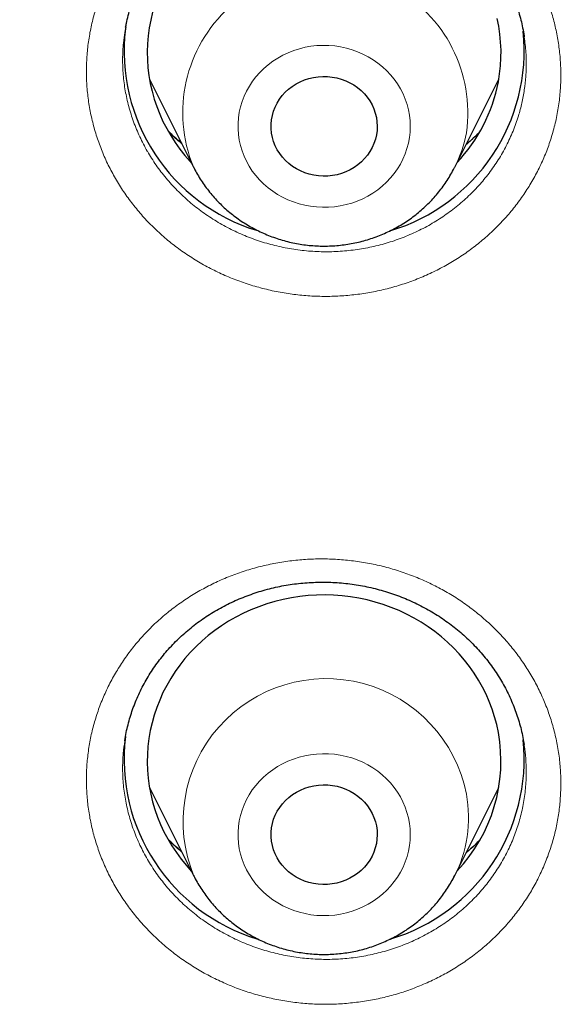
# Model space of a CAD drawing. Header units: millimetres. Extents: x 8 to 436, y 12 to 763.
# Tile 166 of 256: x 211.3 to 215.93, y 704.05 to 712.39. Entities that reach past the tile are written whole.
import ezdxf

# ---------------------------------------------------------------- set-up
doc = ezdxf.new("R2010")
doc.units = ezdxf.units.MM

msp = doc.modelspace()

# ---------------------------------------------------------------- linework, layer by layer
at = {"color": 7, "linetype": 'Continuous', "lineweight": 30}
for p, q in [((212.1965, 712.3329), (212.1899, 712.2861)), ((215.5748, 712.248), (215.5738, 712.2549)), ((212.3985, 711.8894), (212.7717, 711.1448)), ((214.9873, 711.1448), (215.3606, 711.8894)), ((212.3985, 705.8846), (212.7717, 705.14)), ((214.9873, 705.14), (215.3606, 705.8846))]:
    msp.add_line(p, q, dxfattribs=at)
at = {"color": 7, "linetype": 'Continuous', "lineweight": 30, "flags": 128}
for points in [[(212.4249, 712.4568), (212.409, 712.3908), (212.3965, 712.3242), (212.3874, 712.2572), (212.3818, 712.1898), (212.3796, 712.1222), (212.3808, 712.0546), (212.3855, 711.9872), (212.3936, 711.92), (212.4052, 711.8533), (212.4201, 711.7872), (212.4384, 711.7218), (212.46, 711.6573), (212.4849, 711.5939), (212.513, 711.5316), (212.5442, 711.4707), (212.5785, 711.4113), (212.6158, 711.3535), (212.656, 711.2975), (212.699, 711.2433), (212.7447, 711.1911), (212.7531, 711.1821)], [(215.3567, 711.8681), (215.3675, 711.9349), (215.3749, 712.0022), (215.3788, 712.0697), (215.3793, 712.1372), (215.3763, 712.2048), (215.3699, 712.2721), (215.3601, 712.3391), (215.3468, 712.4055)], [(214.3227, 711.4169), (214.3141, 711.3804), (214.302, 711.3448), (214.2867, 711.3103), (214.2681, 711.2771), (214.2466, 711.2457), (214.2221, 711.2162), (214.195, 711.1888), (214.1654, 711.1638), (214.1336, 711.1413), (214.0997, 711.1216), (214.0642, 711.1048), (214.0272, 711.0909), (213.989, 711.0802), (213.95, 711.0727), (213.9105, 711.0685), (213.8707, 711.0676), (213.831, 711.07), (213.7916, 711.0757), (213.753, 711.0846), (213.7153, 711.0967), (213.6789, 711.1119), (213.6441, 711.13), (213.6111, 711.151), (213.5802, 711.1746), (213.5517, 711.2007), (213.5258, 711.2291), (213.5026, 711.2595), (213.4823, 711.2917), (213.4652, 711.3254), (213.4513, 711.3605), (213.4407, 711.3966), (213.4336, 711.4334), (213.43, 711.4706), (213.4299, 711.508), (213.4334, 711.5453), (213.4403, 711.5822), (213.4506, 711.6183), (213.4643, 711.6534), (213.4813, 711.6872), (213.5014, 711.7195), (213.5244, 711.7501), (213.5502, 711.7785), (213.5786, 711.8048), (213.6093, 711.8285), (213.6422, 711.8496), (213.6769, 711.8679), (213.7132, 711.8833), (213.7508, 711.8956), (213.7894, 711.9047), (213.8288, 711.9105), (213.8685, 711.9131), (213.9083, 711.9124), (213.9479, 711.9083), (213.9869, 711.901), (214.0251, 711.8905), (214.0622, 711.8768), (214.0978, 711.8602), (214.1317, 711.8406), (214.1637, 711.8183), (214.1934, 711.7934), (214.2207, 711.7661), (214.2453, 711.7367), (214.267, 711.7054), (214.2857, 711.6724), (214.3013, 711.6379), (214.3135, 711.6023), (214.3223, 711.5658), (214.3277, 711.5288), (214.3295, 711.4914), (214.3279, 711.454), (214.3227, 711.4169)], [(215.3567, 706.3527), (215.3426, 706.419), (215.325, 706.4846), (215.3041, 706.5492), (215.28, 706.6129), (215.2526, 706.6754), (215.2221, 706.7366), (215.1885, 706.7964), (215.1518, 706.8546), (215.1123, 706.911), (215.0699, 706.9657), (215.0247, 707.0183), (214.977, 707.0689), (214.9267, 707.1172), (214.874, 707.1632), (214.819, 707.2068), (214.7619, 707.2479), (214.7027, 707.2863), (214.6416, 707.322), (214.5788, 707.355), (214.5144, 707.385), (214.4485, 707.4122), (214.3813, 707.4363), (214.3129, 707.4574), (214.2436, 707.4754), (214.1734, 707.4902), (214.1025, 707.5018), (214.0312, 707.5103), (213.9594, 707.5155), (213.8875, 707.5175), (213.8156, 707.5162), (213.7438, 707.5117), (213.6724, 707.504), (213.6014, 707.4931), (213.531, 707.4789), (213.4615, 707.4617), (213.3929, 707.4413), (213.3254, 707.4178), (213.2592, 707.3913), (213.1945, 707.3619), (213.1313, 707.3296), (213.0698, 707.2945), (213.0102, 707.2566), (212.9526, 707.2161), (212.8971, 707.1731), (212.8439, 707.1276), (212.7931, 707.0798), (212.7447, 707.0297), (212.699, 706.9775), (212.656, 706.9234), (212.6158, 706.8673), (212.5785, 706.8095), (212.5442, 706.7501), (212.513, 706.6892), (212.4849, 706.6269), (212.46, 706.5635), (212.4384, 706.499), (212.4201, 706.4336), (212.4052, 706.3675), (212.3936, 706.3008), (212.3855, 706.2336), (212.3808, 706.1662), (212.3796, 706.0986), (212.3818, 706.031), (212.3874, 705.9636), (212.3965, 705.8966), (212.409, 705.83), (212.4249, 705.7641), (212.4441, 705.6989), (212.4666, 705.6347), (212.4924, 705.5716), (212.5213, 705.5097), (212.5534, 705.4492), (212.5886, 705.3902), (212.6267, 705.3329), (212.6677, 705.2773), (212.7114, 705.2237), (212.7531, 705.1772)], [(214.3227, 705.5589), (214.3279, 705.5218), (214.3295, 705.4845), (214.3277, 705.4471), (214.3223, 705.41), (214.3135, 705.3735), (214.3013, 705.3379), (214.2857, 705.3035), (214.267, 705.2705), (214.2453, 705.2391), (214.2207, 705.2097), (214.1934, 705.1825), (214.1637, 705.1576), (214.1317, 705.1353), (214.0978, 705.1157), (214.0622, 705.099), (214.0251, 705.0854), (213.9869, 705.0748), (213.9479, 705.0675), (213.9083, 705.0635), (213.8685, 705.0628), (213.8288, 705.0653), (213.7894, 705.0712), (213.7508, 705.0803), (213.7132, 705.0926), (213.6769, 705.1079), (213.6422, 705.1262), (213.6093, 705.1474), (213.5786, 705.1711), (213.5502, 705.1973), (213.5244, 705.2258), (213.5014, 705.2563), (213.4813, 705.2886), (213.4643, 705.3225), (213.4506, 705.3576), (213.4403, 705.3937), (213.4334, 705.4306), (213.4299, 705.4678), (213.43, 705.5052), (213.4336, 705.5425), (213.4407, 705.5793), (213.4513, 705.6154), (213.4652, 705.6504), (213.4823, 705.6842), (213.5026, 705.7164), (213.5258, 705.7468), (213.5517, 705.7752), (213.5802, 705.8013), (213.6111, 705.8249), (213.6441, 705.8459), (213.6789, 705.864), (213.7153, 705.8792), (213.753, 705.8913), (213.7916, 705.9002), (213.831, 705.9059), (213.8707, 705.9083), (213.9105, 705.9074), (213.95, 705.9031), (213.989, 705.8957), (214.0272, 705.885), (214.0642, 705.8711), (214.0997, 705.8543), (214.1336, 705.8346), (214.1654, 705.8121), (214.195, 705.7871), (214.2221, 705.7597), (214.2466, 705.7302), (214.2681, 705.6987), (214.2867, 705.6656), (214.302, 705.6311), (214.3141, 705.5954), (214.3227, 705.5589)]]:
    msp.add_lwpolyline(points, dxfattribs=at)
at = {"color": 252, "linetype": 'Continuous', "lineweight": 0, "flags": 128}
for points in [[(213.1602, 711.6096), (213.1531, 711.5626), (213.1496, 711.5154), (213.1495, 711.468), (213.1529, 711.4207), (213.1597, 711.3738), (213.17, 711.3274), (213.1836, 711.2818), (213.2006, 711.2372), (213.2208, 711.1937), (213.2442, 711.1517), (213.2705, 711.1114), (213.2998, 711.0728), (213.3319, 711.0362), (213.3665, 711.0018), (213.4036, 710.9697), (213.443, 710.9401), (213.4844, 710.9131), (213.5277, 710.8888), (213.5727, 710.8675), (213.6192, 710.849), (213.6669, 710.8337), (213.7156, 710.8215), (213.7651, 710.8124), (213.8152, 710.8066), (213.8655, 710.8041), (213.9159, 710.8048), (213.9662, 710.8088), (214.016, 710.8161), (214.0652, 710.8265), (214.1135, 710.8401), (214.1607, 710.8569), (214.2065, 710.8766), (214.2508, 710.8993), (214.2933, 710.9247), (214.3339, 710.9529), (214.3722, 710.9836), (214.4083, 711.0168), (214.4418, 711.0522), (214.4726, 711.0897), (214.5006, 711.1291), (214.5257, 711.1702), (214.5476, 711.2129), (214.5664, 711.2568), (214.5819, 711.3019), (214.5941, 711.3479), (214.6028, 711.3946), (214.6081, 711.4417), (214.61, 711.4891), (214.6083, 711.5364), (214.6032, 711.5836), (214.5947, 711.6303), (214.5827, 711.6763), (214.5674, 711.7214), (214.5488, 711.7655), (214.527, 711.8082), (214.5021, 711.8494), (214.4742, 711.8889), (214.4436, 711.9265), (214.4102, 711.962), (214.3743, 711.9953), (214.3361, 712.0262), (214.2956, 712.0545), (214.2532, 712.0802), (214.209, 712.103), (214.1633, 712.1229), (214.1162, 712.1398), (214.0679, 712.1536), (214.0188, 712.1642), (213.969, 712.1716), (213.9187, 712.1758), (213.8683, 712.1767), (213.818, 712.1743), (213.7679, 712.1687), (213.7184, 712.1599), (213.6696, 712.1478), (213.6218, 712.1326), (213.5753, 712.1144), (213.5302, 712.0932), (213.4868, 712.0691), (213.4452, 712.0423), (213.4057, 712.0128), (213.3685, 711.9808), (213.3337, 711.9465), (213.3015, 711.9101), (213.2721, 711.8716), (213.2456, 711.8313), (213.222, 711.7894), (213.2016, 711.746), (213.1845, 711.7015), (213.1706, 711.6559), (213.1602, 711.6096)], [(213.1602, 705.3663), (213.1706, 705.32), (213.1845, 705.2744), (213.2016, 705.2298), (213.222, 705.1865), (213.2456, 705.1446), (213.2721, 705.1043), (213.3015, 705.0658), (213.3337, 705.0293), (213.3685, 704.9951), (213.4057, 704.9631), (213.4452, 704.9336), (213.4868, 704.9068), (213.5302, 704.8827), (213.5753, 704.8615), (213.6218, 704.8432), (213.6696, 704.8281), (213.7184, 704.816), (213.7679, 704.8072), (213.818, 704.8015), (213.8683, 704.7992), (213.9187, 704.8001), (213.969, 704.8043), (214.0188, 704.8117), (214.0679, 704.8223), (214.1162, 704.8361), (214.1633, 704.853), (214.209, 704.8729), (214.2532, 704.8957), (214.2956, 704.9214), (214.3361, 704.9497), (214.3743, 704.9805), (214.4102, 705.0138), (214.4436, 705.0494), (214.4742, 705.087), (214.5021, 705.1265), (214.527, 705.1677), (214.5488, 705.2104), (214.5674, 705.2545), (214.5827, 705.2996), (214.5947, 705.3456), (214.6032, 705.3923), (214.6083, 705.4395), (214.61, 705.4868), (214.6081, 705.5342), (214.6028, 705.5813), (214.5941, 705.628), (214.5819, 705.6739), (214.5664, 705.719), (214.5476, 705.763), (214.5257, 705.8057), (214.5006, 705.8468), (214.4726, 705.8862), (214.4418, 705.9237), (214.4083, 705.9591), (214.3722, 705.9922), (214.3339, 706.023), (214.2933, 706.0511), (214.2508, 706.0766), (214.2065, 706.0993), (214.1607, 706.119), (214.1135, 706.1357), (214.0652, 706.1494), (214.016, 706.1598), (213.9662, 706.1671), (213.9159, 706.171), (213.8655, 706.1718), (213.8152, 706.1692), (213.7651, 706.1634), (213.7156, 706.1544), (213.6669, 706.1422), (213.6192, 706.1268), (213.5727, 706.1084), (213.5277, 706.087), (213.4844, 706.0628), (213.443, 706.0358), (213.4036, 706.0062), (213.3665, 705.9741), (213.3319, 705.9397), (213.2998, 705.9031), (213.2705, 705.8645), (213.2442, 705.8241), (213.2208, 705.7821), (213.2006, 705.7387), (213.1836, 705.6941), (213.17, 705.6485), (213.1597, 705.6021), (213.1529, 705.5552), (213.1495, 705.5079), (213.1496, 705.4605), (213.1531, 705.4132), (213.1602, 705.3663)]]:
    msp.add_lwpolyline(points, dxfattribs=at)
at = {"color": 252, "linetype": 'Continuous', "lineweight": 0}
for centre, radius, start, end in [((213.889, 711.6056), 1.2086, 351.90449, 202.35513), ((214.0025, 711.6394), 1.1021, 333.32068, 349.3324), ((213.8959, 705.5957), 1.2125, 11.14683, 202.38698), ((214.0144, 705.6303), 1.0896, 332.21176, 10.56758)]:
    msp.add_arc(centre, radius, start, end, dxfattribs=at)
at = {"color": 7, "linetype": 'Continuous', "lineweight": 30}
for centre, radius, start, end in [((213.7758, 712.131), 1.5931, 173.22104, 253.22304), ((213.979, 712.1341), 1.5975, 286.64382, 5.80652), ((214.0039, 712.1271), 1.3775, 316.67968, 349.1599), ((213.7757, 706.1261), 1.5931, 173.13911, 253.22903), ((214.0272, 706.1094), 1.3517, 316.40028, 10.37269), ((213.9791, 706.1293), 1.5975, 286.66043, 5.79723)]:
    msp.add_arc(centre, radius, start, end, dxfattribs=at)
at = {"color": 252, "linetype": 'Continuous', "lineweight": 0}
for points, knots in [([(184.5066, 710.0876), (184.5203, 710.8647), (184.5488, 712.4765), (184.7774, 714.9152), (185.1474, 717.3955), (185.6682, 719.8523), (186.3338, 722.2779), (187.1434, 724.6646), (188.094, 727.0048), (189.1828, 729.2913), (190.4063, 731.5168), (191.7607, 733.6743), (193.2417, 735.7571), (194.8446, 737.7586), (196.5645, 739.6725), (198.3958, 741.4927), (200.3329, 743.2136), (202.3696, 744.8297), (204.4995, 746.336), (206.716, 747.7277), (209.012, 749.0004), (211.3803, 750.1501), (213.8135, 751.1733), (216.304, 752.0666), (218.8438, 752.8273), (221.425, 753.4529), (224.0395, 753.9416), (226.6791, 754.2918), (229.3353, 754.5023), (232, 754.5726), (234.6647, 754.5023), (237.3209, 754.2918), (239.9605, 753.9416), (242.575, 753.4529), (245.1562, 752.8273), (247.696, 752.0666), (250.1865, 751.1733), (252.6197, 750.1501), (254.988, 749.0004), (257.284, 747.7277), (259.5005, 746.336), (261.6304, 744.8297), (263.6671, 743.2136), (265.6042, 741.4927), (267.4355, 739.6725), (269.1554, 737.7586), (270.7583, 735.7571), (272.2393, 733.6743), (273.5937, 731.5168), (274.8172, 729.2913), (275.906, 727.0048), (276.8566, 724.6646), (277.6662, 722.2779), (278.3318, 719.8523), (278.8526, 717.3955), (279.2226, 714.9152), (279.4512, 712.4766), (279.4797, 710.8651), (279.4934, 710.0881)], [0, 0, 0, 0, 0.016668, 0.034569, 0.05247, 0.070372, 0.088273, 0.106174, 0.124075, 0.141977, 0.159878, 0.177779, 0.19568, 0.213582, 0.231483, 0.249384, 0.267286, 0.285187, 0.303088, 0.320989, 0.338891, 0.356792, 0.374693, 0.392594, 0.410496, 0.428397, 0.446298, 0.464199, 0.482101, 0.500002, 0.517903, 0.535804, 0.553706, 0.571607, 0.589508, 0.60741, 0.625311, 0.643212, 0.661113, 0.679015, 0.696916, 0.714817, 0.732718, 0.75062, 0.768521, 0.786422, 0.804323, 0.822225, 0.840126, 0.858027, 0.875928, 0.89383, 0.911731, 0.929632, 0.947534, 0.965435, 0.983336, 1, 1, 1, 1]), ([(186.5014, 709.2301), (186.5197, 710.1698), (186.5562, 712.041), (186.8555, 714.828), (187.3345, 717.579), (188.0104, 720.2938), (188.8785, 722.9723), (189.9356, 725.6032), (191.168, 728.1659), (192.5697, 730.6371), (194.1353, 733.0054), (195.8646, 735.2707), (197.7575, 737.433), (199.8054, 739.4835), (201.9877, 741.4079), (204.289, 743.1869), (206.6999, 744.8119), (209.2201, 746.283), (211.8495, 747.6), (214.5765, 748.7579), (217.3764, 749.7511), (220.2271, 750.5671), (223.1162, 751.2015), (226.0436, 751.6543), (229.0092, 751.9254), (232.0002, 752.0146), (234.9914, 751.9253), (237.9574, 751.6541), (240.885, 751.2013), (243.774, 750.5669), (246.6243, 749.751), (249.4239, 748.7577), (252.151, 747.5996), (254.7808, 746.2824), (257.3011, 744.8113), (259.7119, 743.1863), (262.0129, 741.4075), (264.195, 739.4832), (266.2428, 737.4325), (268.136, 735.2699), (269.8654, 733.0044), (271.4309, 730.6362), (272.8323, 728.1654), (274.0646, 725.6029), (275.1215, 722.972), (275.9896, 720.2933), (276.6655, 717.5784), (277.1445, 714.8275), (277.4438, 712.0407), (277.4803, 710.1696), (277.4986, 709.2301)], [0, 0, 0, 0, 0.020985, 0.041789, 0.062502, 0.083215, 0.104018, 0.125, 0.145986, 0.166791, 0.187505, 0.208217, 0.229019, 0.25, 0.270986, 0.291791, 0.312505, 0.333217, 0.354019, 0.375, 0.395986, 0.416791, 0.437505, 0.458217, 0.479019, 0.5, 0.520986, 0.541791, 0.562505, 0.583217, 0.604019, 0.625, 0.645986, 0.666791, 0.687505, 0.708217, 0.729019, 0.75, 0.770986, 0.791791, 0.812505, 0.833217, 0.854019, 0.875, 0.895985, 0.916789, 0.937502, 0.958215, 0.979017, 1, 1, 1, 1]), ([(211.8939, 712.2859), (211.9026, 712.3274), (211.9201, 712.4107), (211.9577, 712.5332), (212.0032, 712.6533), (212.0573, 712.77), (212.1195, 712.8828), (212.1899, 712.9913), (212.2681, 713.0952), (212.3536, 713.194), (212.4459, 713.2871), (212.5445, 713.374), (212.6493, 713.4541), (212.7599, 713.5276), (212.8756, 713.5939), (212.9956, 713.6528), (213.1195, 713.7038), (213.2469, 713.7466), (213.3774, 713.7812), (213.5102, 713.8076), (213.6446, 713.8256), (213.7798, 713.835), (213.9154, 713.8356), (214.0511, 713.8276), (214.1862, 713.811), (214.3196, 713.7861), (214.4509, 713.7528), (214.5795, 713.7111), (214.7051, 713.6613), (214.8271, 713.6036), (214.9447, 713.5385), (215.0572, 713.4663), (215.1642, 713.387), (215.2655, 713.301), (215.3607, 713.2087), (215.4491, 713.1109), (215.5302, 713.0078), (215.6035, 712.8998), (215.6691, 712.7873), (215.7267, 712.6709), (215.7759, 712.5513), (215.8164, 712.4292), (215.8478, 712.3047), (215.8703, 712.1785), (215.8839, 712.051), (215.8883, 711.9232), (215.8836, 711.7938), (215.8691, 711.6635), (215.8446, 711.5329), (215.8109, 711.4059), (215.7685, 711.2831), (215.7179, 711.1649), (215.659, 711.05), (215.5921, 710.9392), (215.5176, 710.8332), (215.4353, 710.7323), (215.3459, 710.6368), (215.2497, 710.5471), (215.1475, 710.4637), (215.0397, 710.3871), (214.9264, 710.3178), (214.8081, 710.2558), (214.6856, 710.2013), (214.5595, 710.1547), (214.4305, 710.1163), (214.2989, 710.0864), (214.1652, 710.0648), (214.03, 710.0517), (213.8942, 710.0471), (213.7586, 710.0512), (213.6235, 710.064), (213.4894, 710.0854), (213.3568, 710.1152), (213.2267, 710.1532), (213.0998, 710.1992), (212.9764, 710.2534), (212.857, 710.3154), (212.742, 710.3847), (212.6322, 710.461), (212.5283, 710.5439), (212.4306, 710.6333), (212.3394, 710.7288), (212.255, 710.8299), (212.178, 710.9358), (212.1088, 711.0462), (212.0478, 711.1607), (211.9951, 711.279), (211.9508, 711.4004), (211.9152, 711.5241), (211.8885, 711.6495), (211.8711, 711.7763), (211.8628, 711.9041), (211.8637, 712.0322), (211.873, 712.1598), (211.887, 712.2439), (211.8939, 712.2859)], [0, 0, 0, 0, 0.0107006, 0.0214378, 0.0321873, 0.0429244, 0.0536251, 0.0643354, 0.0750823, 0.0858416, 0.0965885, 0.1072989, 0.1180109, 0.1287595, 0.1395205, 0.1502691, 0.1609811, 0.1716958, 0.1824471, 0.1932109, 0.2039622, 0.2146769, 0.2253942, 0.236148, 0.2469143, 0.2576682, 0.2683854, 0.2791039, 0.2898591, 0.3006266, 0.3113818, 0.3221003, 0.3328182, 0.3435728, 0.3543398, 0.3650943, 0.3758122, 0.386528, 0.3972804, 0.4080453, 0.4187977, 0.4295134, 0.4402264, 0.450976, 0.461738, 0.4724876, 0.4832006, 0.4943601, 0.5055333, 0.5166928, 0.527404, 0.5381518, 0.548912, 0.5596598, 0.570371, 0.5810822, 0.5918299, 0.60259, 0.6133378, 0.6240489, 0.6347617, 0.6455111, 0.6562729, 0.6670223, 0.6777351, 0.6884507, 0.6992029, 0.7099675, 0.7207196, 0.7314352, 0.7421531, 0.7529075, 0.7636744, 0.7744288, 0.7851466, 0.7958651, 0.8066203, 0.8173879, 0.828143, 0.8388616, 0.849579, 0.860333, 0.8710995, 0.8818535, 0.8925709, 0.9032858, 0.9140373, 0.9248013, 0.9355528, 0.9462677, 0.9569897, 0.9677483, 0.9785194, 0.9892781, 1, 1, 1, 1]), ([(212.1899, 712.2861), (212.1853, 712.257), (212.1738, 712.1831), (212.169, 712.0629), (212.1738, 711.927), (212.1911, 711.7919), (212.2206, 711.6586), (212.2619, 711.5279), (212.3145, 711.4008), (212.3571, 711.3189), (212.4032, 711.2389), (212.4532, 711.1607), (212.5381, 711.0497), (212.6324, 710.9457), (212.7354, 710.8496), (212.8468, 710.7621), (212.9657, 710.6835), (213.091, 710.6144), (213.2217, 710.5555), (213.3572, 710.5073), (213.4966, 710.47), (213.6387, 710.4436), (213.7824, 710.4285), (213.9268, 710.4252), (214.071, 710.4333), (214.2139, 710.4526), (214.3543, 710.4831), (214.4912, 710.5249), (214.624, 710.5775), (214.7515, 710.6403), (214.8728, 710.7129), (214.9869, 710.7952), (215.0933, 710.8863), (215.1911, 710.9856), (215.2797, 711.0921), (215.358, 711.2055), (215.426, 711.325), (215.4832, 711.4495), (215.5264, 711.5708), (215.5574, 711.6876), (215.5782, 711.7988), (215.5916, 711.9187), (215.5947, 712.047), (215.5893, 712.1597), (215.5784, 712.2263), (215.5748, 712.248)], [0, 0, 0, 0, 0.0159785, 0.0406194, 0.0652603, 0.0898135, 0.1143665, 0.1390071, 0.1636478, 0.1882008, 0.1883233, 0.2128916, 0.2375477, 0.2622039, 0.2867722, 0.3113453, 0.3360062, 0.3606671, 0.3852403, 0.4098138, 0.4344751, 0.4591364, 0.4837099, 0.5082799, 0.5329376, 0.5575953, 0.5821652, 0.6067296, 0.6313819, 0.656034, 0.6805985, 0.7051595, 0.7298084, 0.7544572, 0.7790182, 0.8035795, 0.8282286, 0.8528778, 0.8774391, 0.8979025, 0.9183912, 0.9388546, 0.96342, 0.9880732, 1, 1, 1, 1]), ([(212.6725, 711.3428), (212.6665, 711.3477), (212.6364, 711.3724), (212.5971, 711.4082), (212.5663, 711.4411), (212.5567, 711.4514)], [0, 0, 0, 0, 0.146257, 0.731797, 1, 1, 1, 1]), ([(215.1987, 711.4438), (215.1717, 711.4157), (215.1351, 711.3777), (215.0938, 711.3444), (215.083, 711.3357)], [0, 0, 0, 0, 0.739836, 1, 1, 1, 1]), ([(211.8939, 705.623), (211.887, 705.6648), (211.8731, 705.7487), (211.8637, 705.8759), (211.8628, 706.0033), (211.871, 706.1304), (211.8883, 706.2564), (211.9148, 706.3809), (211.9503, 706.5037), (211.9945, 706.624), (212.0472, 706.7411), (212.108, 706.8544), (212.177, 706.9633), (212.2539, 707.0678), (212.3382, 707.1673), (212.4293, 707.2611), (212.5268, 707.3488), (212.6306, 707.43), (212.7403, 707.5044), (212.8551, 707.5718), (212.9745, 707.6319), (213.0977, 707.6841), (213.2246, 707.7282), (213.3546, 707.7642), (213.4871, 707.792), (213.6213, 707.8114), (213.7564, 707.8222), (213.892, 707.8243), (214.0278, 707.8177), (214.163, 707.8027), (214.2968, 707.7793), (214.4285, 707.7475), (214.5576, 707.7073), (214.6838, 707.659), (214.8065, 707.6028), (214.9248, 707.5392), (215.0382, 707.4684), (215.1462, 707.3905), (215.2485, 707.3058), (215.3448, 707.2149), (215.4344, 707.1183), (215.5167, 707.0165), (215.5914, 706.9096), (215.6583, 706.7982), (215.7174, 706.6827), (215.768, 706.564), (215.8106, 706.441), (215.8443, 706.3139), (215.8689, 706.1832), (215.8835, 706.0531), (215.8883, 705.9241), (215.8839, 705.7967), (215.8705, 705.6698), (215.8481, 705.5443), (215.8168, 705.4207), (215.7764, 705.2995), (215.7273, 705.1811), (215.6699, 705.0659), (215.6044, 704.9547), (215.5312, 704.8482), (215.4502, 704.7467), (215.362, 704.6504), (215.267, 704.5599), (215.1658, 704.4756), (215.0589, 704.3981), (214.9465, 704.3277), (214.829, 704.2646), (214.7071, 704.2089), (214.5816, 704.161), (214.4531, 704.1213), (214.3219, 704.09), (214.1884, 704.0671), (214.0534, 704.0525), (213.9177, 704.0465), (213.782, 704.049), (213.6468, 704.0603), (213.5123, 704.0802), (213.3794, 704.1085), (213.2489, 704.1449), (213.1214, 704.1895), (212.9974, 704.2422), (212.8772, 704.3026), (212.7614, 704.3705), (212.6507, 704.4454), (212.5458, 704.5269), (212.447, 704.615), (212.3546, 704.7092), (212.269, 704.8091), (212.1907, 704.9139), (212.1201, 705.0232), (212.0578, 705.1368), (212.0035, 705.2542), (211.9578, 705.3749), (211.9202, 705.4978), (211.9027, 705.5813), (211.8939, 705.623)], [0, 0, 0, 0, 0.0107006, 0.0214378, 0.0321873, 0.0429244, 0.0536251, 0.0643354, 0.0750823, 0.0858416, 0.0965885, 0.1072989, 0.1180109, 0.1287595, 0.1395205, 0.1502691, 0.1609811, 0.1716958, 0.1824471, 0.1932109, 0.2039622, 0.2146769, 0.2253942, 0.236148, 0.2469143, 0.2576682, 0.2683854, 0.2791039, 0.2898591, 0.3006266, 0.3113818, 0.3221003, 0.3328182, 0.3435728, 0.3543398, 0.3650943, 0.3758122, 0.386528, 0.3972804, 0.4080453, 0.4187977, 0.4295134, 0.4402264, 0.450976, 0.461738, 0.4724876, 0.4832006, 0.4943601, 0.5055333, 0.5166928, 0.527404, 0.5381518, 0.548912, 0.5596598, 0.570371, 0.5810822, 0.5918299, 0.60259, 0.6133378, 0.6240489, 0.6347617, 0.6455111, 0.6562729, 0.6670223, 0.6777351, 0.6884507, 0.6992029, 0.7099675, 0.7207196, 0.7314352, 0.7421531, 0.7529075, 0.7636744, 0.7744288, 0.7851466, 0.7958651, 0.8066203, 0.8173879, 0.828143, 0.8388616, 0.849579, 0.860333, 0.8710995, 0.8818535, 0.8925709, 0.9032858, 0.9140373, 0.9248013, 0.9355528, 0.9462677, 0.9569897, 0.9677483, 0.9785194, 0.9892781, 1, 1, 1, 1]), ([(212.1894, 706.2802), (212.1842, 706.2451), (212.1726, 706.1654), (212.1691, 706.0396), (212.175, 705.9042), (212.1893, 705.8149), (212.1965, 705.7703)], [0, 0, 0, 0, 0.207461, 0.471954, 0.736447, 1, 1, 1, 1]), ([(212.1965, 705.7703), (212.206, 705.7261), (212.2251, 705.6374), (212.2687, 705.5077), (212.3228, 705.3815), (212.388, 705.2601), (212.464, 705.1444), (212.5502, 705.0348), (212.6457, 704.9322), (212.7153, 704.8688), (212.7876, 704.8085), (212.8628, 704.751), (212.9826, 704.674), (213.1087, 704.6065), (213.2401, 704.5492), (213.3762, 704.5027), (213.5161, 704.467), (213.6585, 704.4422), (213.8023, 704.4288), (213.9467, 704.427), (214.0908, 704.4366), (214.2335, 704.4575), (214.3735, 704.4894), (214.5099, 704.5326), (214.642, 704.5864), (214.7688, 704.6505), (214.8891, 704.7242), (215.0022, 704.8074), (215.1074, 704.8994), (215.204, 704.9994), (215.2912, 705.1065), (215.3681, 705.2204), (215.4346, 705.3402), (215.4902, 705.4649), (215.5344, 705.5934), (215.5665, 705.7252), (215.5867, 705.8592), (215.5953, 705.9946), (215.5908, 706.1224), (215.5833, 706.2073), (215.5758, 706.2466), (215.5753, 706.249)], [0, 0, 0, 0, 0.0270479, 0.0541924, 0.0813369, 0.1083848, 0.1354325, 0.1625768, 0.1897211, 0.2167688, 0.2169037, 0.2439683, 0.2711296, 0.2982909, 0.3253555, 0.3524254, 0.379592, 0.4067586, 0.4338285, 0.4608988, 0.4880658, 0.5152328, 0.5423032, 0.5693695, 0.5965326, 0.6236956, 0.6507619, 0.6778223, 0.7049793, 0.7321363, 0.7591966, 0.7862532, 0.8134064, 0.8405597, 0.8676162, 0.8946731, 0.9218267, 0.9489803, 0.9760372, 0.9985798, 1, 1, 1, 1]), ([(212.6717, 705.3395), (212.667, 705.3433), (212.6381, 705.3668), (212.5974, 705.4038), (212.5641, 705.4392), (212.5519, 705.4522)], [0, 0, 0, 0, 0.110916, 0.675214, 1, 1, 1, 1]), ([(215.1977, 705.4387), (215.1721, 705.412), (215.1362, 705.3747), (215.0956, 705.3421), (215.0839, 705.3327)], [0, 0, 0, 0, 0.713243, 1, 1, 1, 1])]:
    msp.add_open_spline(points, degree=3, knots=knots, dxfattribs=at)
at = {"color": 7, "linetype": 'Continuous', "lineweight": 30}
for points, knots in [([(212.1962, 712.3314), (212.1983, 712.3421), (212.2047, 712.375), (212.2176, 712.4297), (212.236, 712.4952), (212.2575, 712.5597), (212.2819, 712.6233), (212.3092, 712.6858), (212.3393, 712.7472), (212.3723, 712.8074), (212.4081, 712.8663), (212.4465, 712.9236), (212.4875, 712.9792), (212.5309, 713.0331), (212.5768, 713.0852), (212.6252, 713.1356), (212.6759, 713.184), (212.7288, 713.2305), (212.7837, 713.2747), (212.8404, 713.3165), (212.8989, 713.3559), (212.959, 713.3928), (213.0207, 713.4273), (213.0842, 713.4594), (213.1494, 713.4891), (213.2161, 713.5164), (213.2841, 713.5409), (213.353, 713.5628), (213.4226, 713.5818), (213.4926, 713.5979), (213.5631, 713.6111), (213.6342, 713.6215), (213.7061, 713.6291), (213.7787, 713.634), (213.8517, 713.6359), (213.9248, 713.6351), (213.9978, 713.6313), (214.0702, 713.6247), (214.142, 713.6153), (214.2129, 713.6031), (214.2833, 713.588), (214.3533, 713.5702), (214.4227, 713.5495), (214.4914, 713.526), (214.559, 713.4999), (214.6253, 713.4711), (214.6902, 713.4398), (214.7534, 713.4061), (214.8149, 713.3701), (214.8747, 713.3316), (214.9328, 713.2908), (214.9892, 713.2477), (215.0435, 713.2025), (215.0958, 713.1551), (215.1459, 713.1057), (215.1937, 713.0543), (215.2393, 713.001), (215.2824, 712.9459), (215.323, 712.8893), (215.3609, 712.8313), (215.3961, 712.7719), (215.4285, 712.7113), (215.4582, 712.6494), (215.4851, 712.5863), (215.5091, 712.5222), (215.5302, 712.4572), (215.5484, 712.3913), (215.5633, 712.3247), (215.5725, 712.277), (215.5758, 712.2515), (215.5762, 712.2484)], [0, 0, 0, 0, 0.007313, 0.022496, 0.037645, 0.052776, 0.067897, 0.083014, 0.098134, 0.113262, 0.128405, 0.143549, 0.158641, 0.17365, 0.188708, 0.203796, 0.218899, 0.233994, 0.24906, 0.264076, 0.279025, 0.293942, 0.308788, 0.323733, 0.338748, 0.353802, 0.368864, 0.383889, 0.398845, 0.413701, 0.428476, 0.443265, 0.458147, 0.473112, 0.488128, 0.503162, 0.518173, 0.533123, 0.54798, 0.562741, 0.577522, 0.592403, 0.607346, 0.622331, 0.637336, 0.652339, 0.667314, 0.682241, 0.697112, 0.711977, 0.72693, 0.741885, 0.756848, 0.771823, 0.786814, 0.801828, 0.81687, 0.831946, 0.847019, 0.862042, 0.877065, 0.892096, 0.907141, 0.922207, 0.9373, 0.952426, 0.96759, 0.98277, 0.997888, 1, 1, 1, 1]), ([(212.672, 711.3439), (212.6567, 711.3569), (212.6233, 711.3856), (212.5854, 711.421), (212.5633, 711.4437), (212.5577, 711.4495)], [0, 0, 0, 0, 0.385538, 0.845182, 1, 1, 1, 1]), ([(215.1978, 711.442), (215.1843, 711.4285), (215.1542, 711.3982), (215.1157, 711.3628), (215.0901, 711.3415), (215.0829, 711.3355)], [0, 0, 0, 0, 0.366823, 0.821579, 1, 1, 1, 1]), ([(212.7714, 711.146), (212.7732, 711.1423), (212.7836, 711.1206), (212.8053, 711.082), (212.8366, 711.0306), (212.8709, 710.9808), (212.9076, 710.9328), (212.9468, 710.8866), (212.9884, 710.8423), (213.0323, 710.8001), (213.0784, 710.7601), (213.1264, 710.7224), (213.1765, 710.687), (213.2283, 710.6541), (213.2818, 710.6237), (213.3369, 710.596), (213.3933, 710.5709), (213.451, 710.5487), (213.5099, 710.5292), (213.5696, 710.5127), (213.6303, 710.4991), (213.6915, 710.4884), (213.7533, 710.4807), (213.8154, 710.4761), (213.8777, 710.4745), (213.94, 710.4759), (214.0022, 710.4804), (214.064, 710.4879), (214.1254, 710.4984), (214.1862, 710.5119), (214.2462, 710.5283), (214.3053, 710.5477), (214.3633, 710.5699), (214.42, 710.5949), (214.4754, 710.6227), (214.5292, 710.6531), (214.5813, 710.6861), (214.6317, 710.7216), (214.6801, 710.7596), (214.7264, 710.7998), (214.7705, 710.8422), (214.8124, 710.8867), (214.8518, 710.9332), (214.8887, 710.9816), (214.9231, 711.0316), (214.9546, 711.0834), (214.9758, 711.1211), (214.9857, 711.1419), (214.987, 711.1446)], [0, 0, 0, 0, 0.004548, 0.026815, 0.049102, 0.071411, 0.093742, 0.116098, 0.138479, 0.160885, 0.183317, 0.205774, 0.228257, 0.250764, 0.273294, 0.295848, 0.318423, 0.341018, 0.363631, 0.386262, 0.408908, 0.431568, 0.454239, 0.476921, 0.499611, 0.522307, 0.545007, 0.567708, 0.590409, 0.613108, 0.635802, 0.65849, 0.681169, 0.703837, 0.726491, 0.749131, 0.771754, 0.794358, 0.816941, 0.839503, 0.86204, 0.884553, 0.907039, 0.9295, 0.951933, 0.97434, 0.99672, 1, 1, 1, 1]), ([(212.1884, 706.2803), (212.1886, 706.2817), (212.1918, 706.3055), (212.2008, 706.3513), (212.2157, 706.4174), (212.234, 706.4826), (212.2552, 706.547), (212.2794, 706.6106), (212.3065, 706.6732), (212.3365, 706.7349), (212.3693, 706.7952), (212.4048, 706.8541), (212.4429, 706.9113), (212.4835, 706.9668), (212.5265, 707.0203), (212.572, 707.0722), (212.62, 707.1224), (212.6704, 707.1709), (212.7232, 707.2174), (212.7781, 707.2619), (212.8349, 707.304), (212.8933, 707.3437), (212.9532, 707.3808), (213.0146, 707.4153), (213.0776, 707.4474), (213.1423, 707.4771), (213.2087, 707.5043), (213.2765, 707.5291), (213.3455, 707.5512), (213.4153, 707.5705), (213.4857, 707.5869), (213.5564, 707.6005), (213.6274, 707.6112), (213.699, 707.6191), (213.7711, 707.6241), (213.8438, 707.6264), (213.9167, 707.6258), (213.9896, 707.6223), (214.0623, 707.616), (214.1345, 707.6069), (214.206, 707.5949), (214.2767, 707.5802), (214.3467, 707.5627), (214.416, 707.5424), (214.4845, 707.5195), (214.5519, 707.4938), (214.618, 707.4655), (214.6829, 707.4347), (214.7464, 707.4013), (214.8084, 707.3654), (214.8687, 707.3271), (214.9272, 707.2865), (214.9837, 707.2438), (215.0381, 707.1989), (215.0905, 707.152), (215.1407, 707.1031), (215.1887, 707.0523), (215.2343, 706.9996), (215.2776, 706.945), (215.3185, 706.8888), (215.3567, 706.8311), (215.3922, 706.7719), (215.425, 706.7116), (215.4551, 706.6499), (215.4823, 706.587), (215.5067, 706.5231), (215.5281, 706.4583), (215.5466, 706.3928), (215.5618, 706.3265), (215.5714, 706.2786), (215.5749, 706.2526), (215.5754, 706.249)], [0, 0, 0, 0, 0.000958, 0.016031, 0.031114, 0.046118, 0.061091, 0.076113, 0.091166, 0.106232, 0.121287, 0.136311, 0.151284, 0.166185, 0.181041, 0.195854, 0.210756, 0.22572, 0.240716, 0.255709, 0.270658, 0.285533, 0.300301, 0.315009, 0.329695, 0.344485, 0.359351, 0.37426, 0.389181, 0.404071, 0.418894, 0.433621, 0.448264, 0.462915, 0.477662, 0.492464, 0.507302, 0.522155, 0.536999, 0.55181, 0.566568, 0.581273, 0.595967, 0.610741, 0.625512, 0.640286, 0.655067, 0.66986, 0.68467, 0.699503, 0.714366, 0.729206, 0.744, 0.758792, 0.773589, 0.788398, 0.803225, 0.818078, 0.832964, 0.847889, 0.862829, 0.877709, 0.892623, 0.907565, 0.922533, 0.937521, 0.952524, 0.967538, 0.982558, 0.997572, 1, 1, 1, 1]), ([(212.671, 705.3409), (212.6574, 705.3525), (212.6256, 705.3795), (212.5863, 705.416), (212.5614, 705.4415), (212.553, 705.4501)], [0, 0, 0, 0, 0.331347, 0.7750903, 1, 1, 1, 1]), ([(215.1964, 705.4365), (215.1845, 705.4245), (215.1559, 705.3957), (215.1182, 705.361), (215.0918, 705.3391), (215.0838, 705.3324)], [0, 0, 0, 0, 0.33328, 0.796664, 1, 1, 1, 1]), ([(212.7724, 705.1394), (212.7749, 705.1341), (212.7861, 705.1109), (212.8089, 705.0709), (212.8406, 705.0197), (212.8751, 704.9702), (212.9122, 704.9223), (212.9517, 704.8763), (212.9936, 704.8323), (213.0377, 704.7904), (213.084, 704.7506), (213.1323, 704.7131), (213.1826, 704.678), (213.2346, 704.6454), (213.2883, 704.6154), (213.3435, 704.588), (213.4001, 704.5632), (213.458, 704.5413), (213.5169, 704.5222), (213.5768, 704.506), (213.6375, 704.4928), (213.6989, 704.4824), (213.7607, 704.4751), (213.8228, 704.4709), (213.8851, 704.4696), (213.9474, 704.4714), (214.0096, 704.4762), (214.0714, 704.4841), (214.1327, 704.495), (214.1934, 704.5088), (214.2533, 704.5256), (214.3123, 704.5453), (214.3701, 704.5678), (214.4267, 704.5932), (214.4819, 704.6213), (214.5355, 704.652), (214.5874, 704.6853), (214.6375, 704.7211), (214.6857, 704.7594), (214.7318, 704.7999), (214.7756, 704.8425), (214.8172, 704.8873), (214.8563, 704.934), (214.893, 704.9826), (214.9271, 705.0328), (214.9581, 705.0848), (214.9779, 705.1201), (214.9865, 705.1384), (214.9866, 705.1385)], [0, 0, 0, 0, 0.0064589, 0.0287557, 0.0510727, 0.0734116, 0.0957738, 0.1181602, 0.1405717, 0.1630087, 0.1854713, 0.2079594, 0.2304726, 0.2530103, 0.2755716, 0.2981555, 0.3207607, 0.3433859, 0.3660295, 0.3886901, 0.4113659, 0.4340551, 0.4567561, 0.4794669, 0.5021856, 0.5249103, 0.5476387, 0.5703685, 0.5930976, 0.615824, 0.6385456, 0.6612602, 0.6839659, 0.7066603, 0.7293416, 0.7520075, 0.7746562, 0.7972857, 0.8198944, 0.8424806, 0.865043, 0.8875804, 0.9100919, 0.9325769, 0.955035, 0.9774663, 0.9998712, 1, 1, 1, 1])]:
    msp.add_open_spline(points, degree=3, knots=knots, dxfattribs=at)

doc.saveas('drawing.dxf')
